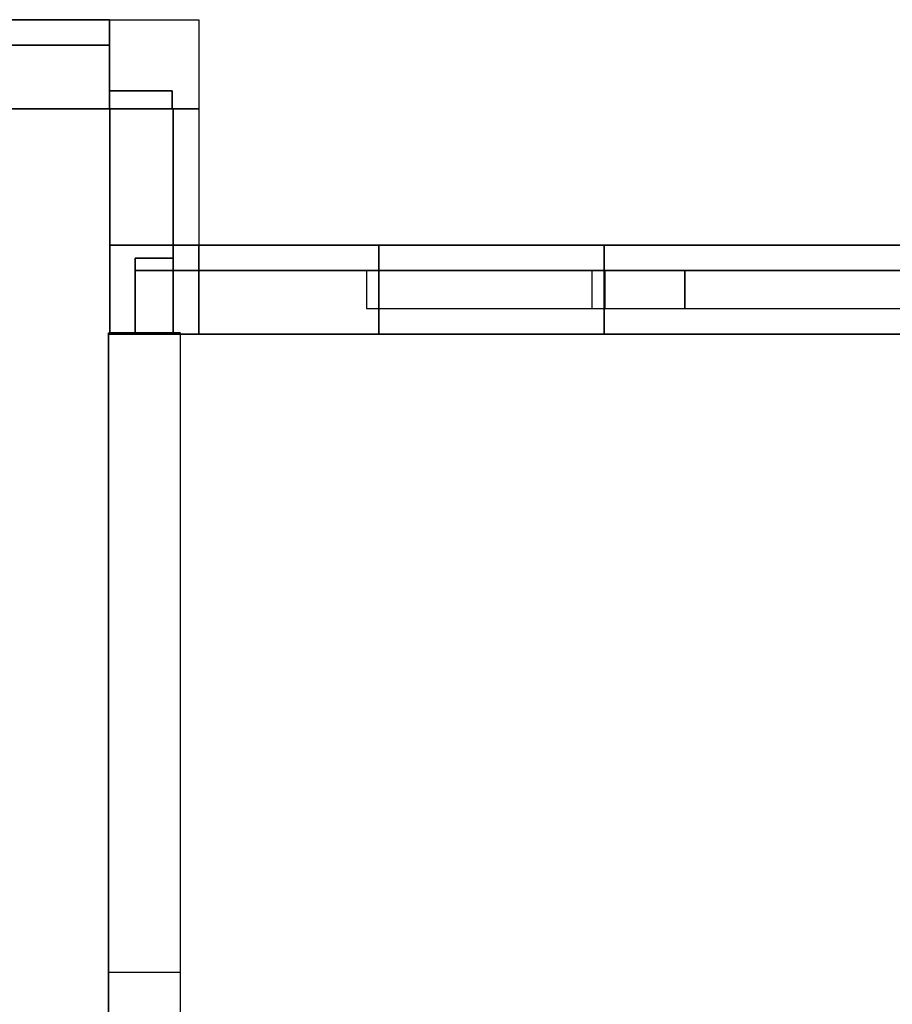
# Model space of a CAD drawing. Header units: millimetres. Extents: x -35 to 33166, y -35 to 31591.
# Tile 24 of 36: x 12088 to 15574, y 15959 to 19891. Entities that reach past the tile are written whole.
import ezdxf

# ---------------------------------------------------------------- set-up
doc = ezdxf.new("R2010")
doc.units = ezdxf.units.MM
doc.header["$LTSCALE"] = 25.4
doc.layers.get('0').update_dxf_attribs({"true_color": 0xffffff})
for name, color, linetype, true_color in [('end caps & lintels', 7, 'Continuous', 0xffa500), ('Walls - L1', 7, 'Continuous', 0xb4b464), ('Walls - L2', 7, 'Continuous', 0x64ff64)]:
    doc.layers.add(name, color=color, linetype=linetype, true_color=true_color)

# ---------------------------------------------------------------- blocks, each defined once
blk = doc.blocks.new('FF-WF11_RightCap_6in_#1')
for p, q in [((0, 152.4), (0, 0)), ((50, 152.4), (0, 152.4)), ((50, 152.4, 457.2), (0, 152.4, 457.2)), ((0, 152.4, 457.2), (0, 0, 457.2)), ((0, 152.4), (0, 152.4, 457.2)), ((50, 0), (50, 152.4)), ((50, 0, 457.2), (50, 152.4, 457.2)), ((50, 152.4), (50, 152.4, 457.2)), ((0, 0), (50, 0)), ((0, 0, 457.2), (50, 0, 457.2)), ((0, 0), (0, 0, 457.2)), ((50, 0), (50, 0, 457.2))]:
    blk.add_line(p, q)
blk = doc.blocks.new('FF-WF11_RightCap_6in_#2')
for p, q in [((0, 152.4), (0, 0)), ((50, 152.4), (0, 152.4)), ((50, 152.4, 457.2), (0, 152.4, 457.2)), ((0, 152.4, 457.2), (0, 0, 457.2)), ((0, 152.4), (0, 152.4, 457.2)), ((50, 0), (50, 152.4)), ((50, 0, 457.2), (50, 152.4, 457.2)), ((50, 152.4), (50, 152.4, 457.2)), ((0, 0), (50, 0)), ((0, 0, 457.2), (50, 0, 457.2)), ((0, 0), (0, 0, 457.2)), ((50, 0), (50, 0, 457.2))]:
    blk.add_line(p, q)
blk = doc.blocks.new('FF-WF11_RightCap_6in_#3')
for p, q in [((0, 152.4), (0, 0)), ((50, 152.4), (0, 152.4)), ((50, 152.4, 457.2), (0, 152.4, 457.2)), ((0, 152.4, 457.2), (0, 0, 457.2)), ((0, 152.4), (0, 152.4, 457.2)), ((50, 0), (50, 152.4)), ((50, 0, 457.2), (50, 152.4, 457.2)), ((50, 152.4), (50, 152.4, 457.2)), ((0, 0), (50, 0)), ((0, 0, 457.2), (50, 0, 457.2)), ((0, 0), (0, 0, 457.2)), ((50, 0), (50, 0, 457.2))]:
    blk.add_line(p, q)
blk = doc.blocks.new('FF-WF11_RightCap_6in_#4')
for p, q in [((0, 152.4), (0, 0)), ((50, 152.4), (0, 152.4)), ((50, 152.4, 353.4), (0, 152.4, 353.4)), ((0, 152.4, 353.4), (0, 0, 353.4)), ((0, 152.4), (0, 152.4, 353.4)), ((50, 0), (50, 152.4)), ((50, 0, 353.4), (50, 152.4, 353.4)), ((50, 152.4), (50, 152.4, 353.4)), ((0, 0), (50, 0)), ((0, 0, 353.4), (50, 0, 353.4)), ((0, 0), (0, 0, 353.4)), ((50, 0), (50, 0, 353.4))]:
    blk.add_line(p, q)
blk = doc.blocks.new('FF-WF11_HeadLintel_6in_#2')
for p, q in [((0, 152.4), (0, 0)), ((1219.2, 152.4), (0, 152.4)), ((1219.2, 152.4, 63), (0, 152.4, 63)), ((0, 152.4, 63), (0, 0, 63)), ((0, 152.4), (0, 152.4, 63)), ((1219.2, 0), (1219.2, 152.4)), ((1219.2, 0, 63), (1219.2, 152.4, 63)), ((1219.2, 152.4), (1219.2, 152.4, 63)), ((0, 0), (1219.2, 0)), ((0, 0, 63), (1219.2, 0, 63)), ((0, 0), (0, 0, 63)), ((1219.2, 0), (1219.2, 0, 63))]:
    blk.add_line(p, q)
blk = doc.blocks.new('FF-WF11_HeadLintel_6in_#3')
for p, q in [((0, 152.4), (0, 0)), ((371.6, 152.4), (0, 152.4)), ((371.6, 152.4, 63), (0, 152.4, 63)), ((0, 152.4, 63), (0, 0, 63)), ((0, 152.4), (0, 152.4, 63)), ((371.6, 0), (371.6, 152.4)), ((371.6, 0, 63), (371.6, 152.4, 63)), ((371.6, 152.4), (371.6, 152.4, 63)), ((0, 0), (371.6, 0)), ((0, 0, 63), (371.6, 0, 63)), ((0, 0), (0, 0, 63)), ((371.6, 0), (371.6, 0, 63))]:
    blk.add_line(p, q)
blk = doc.blocks.new('FF-WF11_SillLintel_6in_#2')
for p, q in [((0, 152.4), (0, 0)), ((1219.2, 152.4), (0, 152.4)), ((1219.2, 152.4, 63), (0, 152.4, 63)), ((0, 152.4, 63), (0, 0, 63)), ((0, 152.4), (0, 152.4, 63)), ((1219.2, 0), (1219.2, 152.4)), ((1219.2, 0, 63), (1219.2, 152.4, 63)), ((1219.2, 152.4), (1219.2, 152.4, 63)), ((0, 0), (1219.2, 0)), ((0, 0, 63), (1219.2, 0, 63)), ((0, 0), (0, 0, 63)), ((1219.2, 0), (1219.2, 0, 63))]:
    blk.add_line(p, q)
blk = doc.blocks.new('FF-WF11_SillLintel_6in_#3')
for p, q in [((0, 152.4), (0, 0)), ((371.6, 152.4), (0, 152.4)), ((371.6, 152.4, 63), (0, 152.4, 63)), ((0, 152.4, 63), (0, 0, 63)), ((0, 152.4), (0, 152.4, 63)), ((371.6, 0), (371.6, 152.4)), ((371.6, 0, 63), (371.6, 152.4, 63)), ((371.6, 152.4), (371.6, 152.4, 63)), ((0, 0), (371.6, 0)), ((0, 0, 63), (371.6, 0, 63)), ((0, 0), (0, 0, 63)), ((371.6, 0), (371.6, 0, 63))]:
    blk.add_line(p, q)
blk = doc.blocks.new('GF-WG09_RightCap_6in_#8')
for p, q in [((0, 152.4), (0, 0)), ((50, 152.4), (0, 152.4)), ((50, 152.4, 457.2), (0, 152.4, 457.2)), ((0, 152.4, 457.2), (0, 0, 457.2)), ((0, 152.4), (0, 152.4, 457.2)), ((50, 0), (50, 152.4)), ((50, 0, 457.2), (50, 152.4, 457.2)), ((50, 152.4), (50, 152.4, 457.2)), ((0, 0), (50, 0)), ((0, 0, 457.2), (50, 0, 457.2)), ((0, 0), (0, 0, 457.2)), ((50, 0), (50, 0, 457.2))]:
    blk.add_line(p, q)
blk = doc.blocks.new('GF-WG09_RightCap_6in_#9')
for p, q in [((0, 152.4), (0, 0)), ((50, 152.4), (0, 152.4)), ((50, 152.4, 457.2), (0, 152.4, 457.2)), ((0, 152.4, 457.2), (0, 0, 457.2)), ((0, 152.4), (0, 152.4, 457.2)), ((50, 0), (50, 152.4)), ((50, 0, 457.2), (50, 152.4, 457.2)), ((50, 152.4), (50, 152.4, 457.2)), ((0, 0), (50, 0)), ((0, 0, 457.2), (50, 0, 457.2)), ((0, 0), (0, 0, 457.2)), ((50, 0), (50, 0, 457.2))]:
    blk.add_line(p, q)
blk = doc.blocks.new('GF-WG09_RightCap_6in_#10')
for p, q in [((0, 152.4), (0, 0)), ((50, 152.4), (0, 152.4)), ((50, 152.4, 457.2), (0, 152.4, 457.2)), ((0, 152.4, 457.2), (0, 0, 457.2)), ((0, 152.4), (0, 152.4, 457.2)), ((50, 0), (50, 152.4)), ((50, 0, 457.2), (50, 152.4, 457.2)), ((50, 152.4), (50, 152.4, 457.2)), ((0, 0), (50, 0)), ((0, 0, 457.2), (50, 0, 457.2)), ((0, 0), (0, 0, 457.2)), ((50, 0), (50, 0, 457.2))]:
    blk.add_line(p, q)
blk = doc.blocks.new('GF-WG09_RightCap_6in_#11')
for p, q in [((0, 152.4), (0, 0)), ((50, 152.4), (0, 152.4)), ((50, 152.4, 457.2), (0, 152.4, 457.2)), ((0, 152.4, 457.2), (0, 0, 457.2)), ((0, 152.4), (0, 152.4, 457.2)), ((50, 0), (50, 152.4)), ((50, 0, 457.2), (50, 152.4, 457.2)), ((50, 152.4), (50, 152.4, 457.2)), ((0, 0), (50, 0)), ((0, 0, 457.2), (50, 0, 457.2)), ((0, 0), (0, 0, 457.2)), ((50, 0), (50, 0, 457.2))]:
    blk.add_line(p, q)
blk = doc.blocks.new('GF-WG09_RightCap_6in_#12')
for p, q in [((0, 152.4), (0, 0)), ((50, 152.4), (0, 152.4)), ((50, 152.4, 457.2), (0, 152.4, 457.2)), ((0, 152.4, 457.2), (0, 0, 457.2)), ((0, 152.4), (0, 152.4, 457.2)), ((50, 0), (50, 152.4)), ((50, 0, 457.2), (50, 152.4, 457.2)), ((50, 152.4), (50, 152.4, 457.2)), ((0, 0), (50, 0)), ((0, 0, 457.2), (50, 0, 457.2)), ((0, 0), (0, 0, 457.2)), ((50, 0), (50, 0, 457.2))]:
    blk.add_line(p, q)
blk = doc.blocks.new('GF-WG09_RightCap_6in_#13')
for p, q in [((0, 152.4), (0, 0)), ((50, 152.4), (0, 152.4)), ((50, 152.4, 457.2), (0, 152.4, 457.2)), ((0, 152.4, 457.2), (0, 0, 457.2)), ((0, 152.4), (0, 152.4, 457.2)), ((50, 0), (50, 152.4)), ((50, 0, 457.2), (50, 152.4, 457.2)), ((50, 152.4), (50, 152.4, 457.2)), ((0, 0), (50, 0)), ((0, 0, 457.2), (50, 0, 457.2)), ((0, 0), (0, 0, 457.2)), ((50, 0), (50, 0, 457.2))]:
    blk.add_line(p, q)
blk = doc.blocks.new('GF-WG09_RightCap_6in_#14')
for p, q in [((0, 152.4), (0, 0)), ((50, 152.4), (0, 152.4)), ((50, 152.4, 181.8), (0, 152.4, 181.8)), ((0, 152.4, 181.8), (0, 0, 181.8)), ((0, 152.4), (0, 152.4, 181.8)), ((50, 0), (50, 152.4)), ((50, 0, 181.8), (50, 152.4, 181.8)), ((50, 152.4), (50, 152.4, 181.8)), ((0, 0), (50, 0)), ((0, 0, 181.8), (50, 0, 181.8)), ((0, 0), (0, 0, 181.8)), ((50, 0), (50, 0, 181.8))]:
    blk.add_line(p, q)
blk = doc.blocks.new('GF-WG09_HeadLintel_6in_#7')
for p, q in [((0, 152.4), (0, 0)), ((1219.2, 152.4), (0, 152.4)), ((1219.2, 152.4, 63), (0, 152.4, 63)), ((0, 152.4, 63), (0, 0, 63)), ((0, 152.4), (0, 152.4, 63)), ((1219.2, 0), (1219.2, 152.4)), ((1219.2, 0, 63), (1219.2, 152.4, 63)), ((1219.2, 152.4), (1219.2, 152.4, 63)), ((0, 0), (1219.2, 0)), ((0, 0, 63), (1219.2, 0, 63)), ((0, 0), (0, 0, 63)), ((1219.2, 0), (1219.2, 0, 63))]:
    blk.add_line(p, q)
blk = doc.blocks.new('GF-WG09_HeadLintel_6in_#8')
for p, q in [((0, 152.4), (0, 0)), ((952.4, 152.4), (0, 152.4)), ((952.4, 152.4, 63), (0, 152.4, 63)), ((0, 152.4, 63), (0, 0, 63)), ((0, 152.4), (0, 152.4, 63)), ((952.4, 0), (952.4, 152.4)), ((952.4, 0, 63), (952.4, 152.4, 63)), ((952.4, 152.4), (952.4, 152.4, 63)), ((0, 0), (952.4, 0)), ((0, 0, 63), (952.4, 0, 63)), ((0, 0), (0, 0, 63)), ((952.4, 0), (952.4, 0, 63))]:
    blk.add_line(p, q)
blk = doc.blocks.new('Difference#92')
for p, q in [((12447.2, 19535, -100), (12447.2, 19890.6, -100)), ((12447.2, 19890.6, -100), (12803, 19890.6, -100)), ((12447.2, 19535, 3557.6), (12447.2, 19890.6, 3557.6)), ((12447.2, 19890.6, 3557.6), (12447.2, 19890.6, -100)), ((12447.2, 19890.6, 3557.6), (12803, 19890.6, 3557.6)), ((12803, 19890.6, -100), (12803, 19534.8, -100)), ((12803, 19890.6, 3557.6), (12803, 19890.6, -100)), ((12803, 19890.6, 3557.6), (12803, 19534.8, 3557.6)), ((12447.2, 19607, 3198.7), (12447.2, 19789, 3198.7)), ((12447.2, 19789, 3198.7), (12447.2, 19789, 3198.7)), ((12447.2, 19789, 3198.7), (12447.2, 19535, 3198.7)), ((12447.2, 19535, 3351.3), (12447.2, 19789, 3351.3)), ((12447.2, 19789, 3351.3), (12447.2, 19789, 3351.3)), ((12447.2, 19789, 3351.3), (12447.2, 19607, 3351.3)), ((12447.2, 19789, 3351.3), (12447.2, 19789, 3198.7)), ((12447.2, 19789, 3351.3), (12447.2, 19789, 3198.7)), ((12697.2, 19607, 3198.7), (12447.2, 19607, 3198.7)), ((12447.2, 19607, 3351.3), (12697.2, 19607, 3351.3)), ((12447.2, 19607, 3351.3), (12447.2, 19607, 3198.7)), ((12697.2, 19570.9, 3198.7), (12697.2, 19607, 3198.7)), ((12697.2, 19607, 3351.3), (12697.2, 19534.8, 3351.3)), ((12697.2, 19607, 3198.7), (12697.2, 19607, 3351.3)), ((12697.2, 19534.8, 3198.7), (12697.2, 19570.9, 3198.7)), ((12447.2, 19535, 3198.7), (12447.4, 19535, 3198.7)), ((12447.2, 19535, 3198.7), (12447.2, 19535, 3198.7)), ((12447.4, 19535, 3351.3), (12447.2, 19535, 3351.3)), ((12447.2, 19535, 3351.3), (12447.2, 19535, 3351.3)), ((12447.2, 19535, -100), (12447.4, 19535, -100)), ((12447.2, 19535, 3198.7), (12447.2, 19535, -100)), ((12447.2, 19535, 3351.3), (12447.2, 19535, 3557.6)), ((12447.4, 19535, 3557.6), (12447.2, 19535, 3557.6)), ((12447.4, 19535, 3198.7), (12447.4, 19534.9, 3198.7)), ((12447.4, 19534.8, 3351.3), (12447.4, 19535, 3351.3)), ((12447.4, 19535, -100), (12447.4, 19535, 3198.7)), ((12447.4, 19535, -100), (12447.4, 19534.8, -100)), ((12447.4, 19535, 3351.3), (12447.4, 19535, 3557.6)), ((12447.4, 19534.8, 3557.6), (12447.4, 19535, 3557.6)), ((12447.4, 19534.9, 3198.7), (12447.4, 19534.8, 3198.7)), ((12447.4, 19534.8, 3198.7), (12447.4, 19534.8, 3198.7)), ((12447.4, 19534.8, 3198.7), (12447.4, 19534.8, 3198.7)), ((12447.4, 19534.8, 3198.7), (12701.4, 19534.8, 3198.7)), ((12701.4, 19534.8, 3351.3), (12447.4, 19534.8, 3351.3)), ((12447.4, 19534.8, 3351.3), (12447.4, 19534.8, 3351.3)), ((12447.4, 19534.8, -100), (12447.4, 19534.8, 3198.7)), ((12803, 19534.8, -100), (12447.4, 19534.8, -100)), ((12803, 19534.8, 3557.6), (12447.4, 19534.8, 3557.6)), ((12447.4, 19534.8, 3557.6), (12447.4, 19534.8, 3351.3)), ((12701.4, 19534.8, 3198.7), (12697.2, 19534.8, 3198.7)), ((12697.2, 19534.8, 3351.3), (12701.4, 19534.8, 3351.3)), ((12697.2, 19534.8, 3198.7), (12697.2, 19534.8, 3351.3)), ((12701.4, 19534.8, 3198.7), (12701.4, 19534.8, 3198.7)), ((12701.4, 19534.8, 3351.3), (12701.4, 19534.8, 3351.3)), ((12701.4, 19534.8, 3198.7), (12701.4, 19534.8, 3351.3)), ((12701.4, 19534.8, 3198.7), (12701.4, 19534.8, 3351.3)), ((12803, 19534.8, -100), (12803, 19534.8, 3557.6))]:
    blk.add_line(p, q)
blk = doc.blocks.new('Difference#102')
for p, q in [((12447.41, 18990.62, 3198.73), (12447.41, 18889, 3198.73)), ((12701.4, 18990.6, 3198.73), (12447.41, 18990.62, 3198.73)), ((12447.41, 18889, 3351.27), (12447.41, 18990.62, 3351.27)), ((12447.41, 18990.62, 3351.27), (12701.4, 18990.6, 3351.27)), ((12447.41, 18990.62, 3198.73), (12447.41, 18990.62, -100)), ((12447.41, 18990.62, -100), (12447.41, 18635.02, -100)), ((12447.41, 18635.02, 3557.6), (12447.41, 18990.62, 3557.6)), ((12447.41, 18990.62, 3557.6), (12447.41, 18990.62, 3351.27)), ((12447.41, 18990.62, -100), (12803.01, 18990.62, -100)), ((12803.01, 18990.62, 3557.6), (12447.41, 18990.62, 3557.6)), ((12701.4, 18990.6, 3198.73), (12447.41, 18990.62, -100)), ((12447.41, 18990.62, 3557.6), (12701.4, 18990.6, 3351.27)), ((12447.41, 18990.62, -100), (12803.01, 18990.62, 3557.6)), ((12701.4, 18990.6, 3198.73), (12803.01, 18990.62, 3557.6)), ((12803.01, 18990.62, 3557.6), (12701.4, 18990.6, 3351.27)), ((12701.4, 18889, 3198.73), (12701.4, 18990.6, 3198.73)), ((12701.4, 18990.6, 3351.27), (12701.4, 18889, 3351.27)), ((12701.4, 18990.6, 3351.27), (12701.4, 18990.6, 3198.73)), ((12803.01, 18990.62, -100), (12803, 18889, 3351.27)), ((12803, 18889, 3351.27), (12803.01, 18990.62, 3557.6)), ((12803.01, 18990.62, -100), (12803.01, 18635.02, -100)), ((12803.01, 18635.02, 3557.6), (12803.01, 18990.62, 3557.6)), ((12803.01, 18990.62, 3557.6), (12803.01, 18990.62, -100)), ((12447.41, 18889, 3198.73), (12447.41, 18635.02, 3198.73)), ((12447.41, 18635.02, 3351.27), (12447.41, 18889, 3351.27)), ((12803, 18889, 3198.73), (12701.4, 18889, 3198.73)), ((12701.4, 18889, 3351.27), (12803, 18889, 3351.27)), ((12701.4, 18889, 3198.73), (12701.4, 18889, 3351.27)), ((12803.01, 18635.02, 3198.73), (12803, 18889, 3198.73)), ((12803, 18889, 3351.27), (12803.01, 18635.02, 3351.27)), ((12803, 18889, 3198.73), (12803, 18889, 3351.27)), ((12447.41, 18635.02, 3198.73), (12802.9746, 18635.02, 3198.73)), ((12802.9746, 18635.02, 3351.27), (12447.41, 18635.02, 3351.27)), ((12447.41, 18635.02, -100), (12803.01, 18635.02, -100)), ((12447.41, 18635.02, 3198.73), (12447.41, 18635.02, -100)), ((12447.41, 18635.02, 3351.27), (12447.41, 18635.02, 3557.6)), ((12803.01, 18635.02, 3557.6), (12447.41, 18635.02, 3557.6)), ((12802.9746, 18635.02, 3198.73), (12803.01, 18635.02, 3198.73)), ((12803.01, 18635.02, 3351.27), (12802.9746, 18635.02, 3351.27)), ((12803.01, 18635.02, -100), (12803.01, 18635.02, 3198.73)), ((12803.01, 18635.02, 3351.27), (12803.01, 18635.02, 3557.6))]:
    blk.add_line(p, q)
blk = doc.blocks.new('Difference#87')
for p, q in [((12803.01, 18635.02, -100), (12803.01, 18990.62, -100)), ((12803.01, 18990.62, -100), (13522.5, 18990.62, -100)), ((12803.01, 18635.02, 3557.6), (12803.01, 18990.62, 3557.6)), ((12803.01, 18990.62, 3557.6), (12803.01, 18990.62, -100)), ((12803.01, 18990.62, 3557.6), (18770.41, 18990.62, 3557.6)), ((13522.5, 18635.02, -100), (13522.5, 18990.62, -100)), ((13522.5, 18990.62, -100), (13522.5, 18990.62, 2825.5)), ((13522.5, 18990.62, 2825.5), (13522.5, 18635.02, 2825.5)), ((13522.5, 18990.62, 2825.5), (18033, 18990.62, 2825.5)), ((18033, 18990.62, 2825.5), (18033, 18635.02, 2825.5)), ((18033, 18990.62, 2825.5), (18033, 18990.62, -100)), ((18033, 18990.62, -100), (18033, 18635.02, -100)), ((18770.41, 18990.62, -100), (18033, 18990.62, -100)), ((18770.41, 18990.62, -100), (18770.4, 18889, 3351.27)), ((18770.4, 18889, 3351.27), (18770.41, 18990.62, 3557.6)), ((18770.41, 18990.62, 3557.6), (18770.41, 18990.62, -100)), ((18770.41, 18990.62, -100), (18770.41, 18635.02, -100)), ((18770.41, 18635.02, 3557.6), (18770.41, 18990.62, 3557.6)), ((18770.4, 18889, 3198.73), (12803.01, 18889, 3198.73)), ((12803.01, 18889, 3198.73), (12803.01, 18635.02, 3198.73)), ((12803.01, 18635.02, 3351.27), (12803.01, 18889, 3351.27)), ((12803.01, 18889, 3351.27), (18770.4, 18889, 3351.27)), ((12803.01, 18889, 3351.27), (12803.01, 18889, 3198.73)), ((18770.41, 18635.02, 3198.73), (18770.4, 18889, 3198.73)), ((18770.4, 18889, 3351.27), (18770.41, 18635.02, 3351.27)), ((18770.4, 18889, 3198.73), (18770.4, 18889, 3351.27)), ((12803.01, 18635.02, 3198.73), (18770.41, 18635.02, 3198.73)), ((18770.41, 18635.02, 3351.27), (12803.01, 18635.02, 3351.27)), ((12803.01, 18635.02, -100), (13522.5, 18635.02, -100)), ((12803.01, 18635.02, 3198.73), (12803.01, 18635.02, -100)), ((12803.01, 18635.02, 3351.27), (12803.01, 18635.02, 3557.6)), ((18770.41, 18635.02, 3557.6), (12803.01, 18635.02, 3557.6)), ((13522.5, 18635.02, 2825.5), (13522.5, 18635.02, -100)), ((18033, 18635.02, 2825.5), (13522.5, 18635.02, 2825.5)), ((18033, 18635.02, -100), (18033, 18635.02, 2825.5)), ((18033, 18635.02, -100), (18770.41, 18635.02, -100)), ((18770.41, 18635.02, -100), (18770.41, 18635.02, 3198.73)), ((18770.41, 18635.02, 3351.27), (18770.41, 18635.02, 3557.6))]:
    blk.add_line(p, q)
blk = doc.blocks.new('Difference#98')
for p, q in [((6508.764, 19535.02, -100), (6508.764, 19890.62, -100)), ((6508.764, 19890.62, -100), (7110.5, 19890.62, -100)), ((6508.7746, 19607, 3351.27), (6508.764, 19890.62, 3557.6)), ((6508.764, 19890.62, -100), (6508.764, 19890.62, 3557.6)), ((6508.764, 19890.62, 3557.6), (7260.9746, 19890.62, 3557.6)), ((6508.764, 19890.62, 3557.6), (6508.764, 19535.02, 3557.6)), ((6508.764, 19890.62, 3557.6), (6508.764, 19535.02, 3351.27)), ((7110.5, 19535.02, -100), (7110.5, 19890.62, -100)), ((7110.5, 19890.62, -100), (7110.5, 19890.62, 2825.5)), ((7110.5, 19890.62, 2825.5), (7110.5, 19535.02, 2825.5)), ((7110.5, 19890.62, 2825.5), (11846, 19890.62, 2825.5)), ((7260.9746, 19535.02, 3498.73), (7260.9746, 19890.62, 3498.73)), ((7260.9746, 19890.62, 3498.73), (7260.9746, 19890.62, 3557.6)), ((7260.9746, 19890.62, 3557.6), (7260.9746, 19535.02, 3557.6)), ((11696, 19890.62, 3498.73), (7260.9746, 19890.62, 3498.73)), ((11696, 19535.02, 3498.73), (11696, 19890.62, 3498.73)), ((11696, 19535.02, 3557.6), (11696, 19890.62, 3557.6)), ((11696, 19890.62, 3557.6), (11696, 19890.62, 3498.73)), ((11696, 19890.62, 3557.6), (12447.156, 19890.62, 3557.6)), ((11846, 19890.62, 2825.5), (11846, 19535.02, 2825.5)), ((11846, 19890.62, 2825.5), (11846, 19890.62, -100)), ((11846, 19890.62, -100), (11846, 19535.02, -100)), ((12447.156, 19890.62, -100), (11846, 19890.62, -100)), ((12447.156, 19890.62, 3557.6), (12447.156, 19890.62, -100)), ((12447.156, 19890.62, -100), (12447.156, 19535.02, -100)), ((12447.156, 19890.62, 3557.6), (12447.156, 19535.02, 3557.6)), ((6508.7746, 19789, 3351.27), (6508.7746, 19607, 3351.27)), ((6508.7746, 19607, 3198.73), (6508.7746, 19789, 3198.73)), ((6508.7746, 19789, 3198.73), (6508.7746, 19789, 3351.27)), ((12447.156, 19789, 3198.73), (6508.7746, 19789, 3198.73)), ((6508.7746, 19789, 3351.27), (12447.156, 19789, 3351.27)), ((12447.156, 19535.02, 3198.73), (12447.156, 19789, 3198.73)), ((12447.156, 19789, 3351.27), (12447.156, 19535.02, 3351.27)), ((12447.156, 19789, 3198.73), (12447.156, 19789, 3351.27)), ((6508.7746, 19607, 3198.73), (6508.764, 19535.02, 3198.73)), ((6508.764, 19535.02, 3351.27), (6508.7746, 19607, 3351.27)), ((6508.764, 19535.02, -100), (6508.7746, 19607, 3198.73)), ((6508.7746, 19607, 3351.27), (6508.7746, 19607, 3198.73)), ((6508.764, 19535.02, 3198.73), (6508.7999, 19535.02, 3198.73)), ((6508.7999, 19535.02, 3351.27), (6508.764, 19535.02, 3351.27)), ((6508.764, 19535.02, -100), (7110.5, 19535.02, -100)), ((6508.764, 19535.02, 3198.73), (6508.764, 19535.02, -100)), ((6508.764, 19535.02, 3557.6), (6508.764, 19535.02, 3351.27)), ((7260.9746, 19535.02, 3557.6), (6508.764, 19535.02, 3557.6)), ((6508.7999, 19535.02, 3198.73), (12447.156, 19535.02, 3198.73)), ((12447.156, 19535.02, 3351.27), (6508.7999, 19535.02, 3351.27)), ((7110.5, 19535.02, 2825.5), (7110.5, 19535.02, -100)), ((11846, 19535.02, 2825.5), (7110.5, 19535.02, 2825.5)), ((7260.9746, 19535.02, 3557.6), (7260.9746, 19535.02, 3498.73)), ((7260.9746, 19535.02, 3498.73), (11696, 19535.02, 3498.73)), ((11696, 19535.02, 3498.73), (11696, 19535.02, 3557.6)), ((12447.156, 19535.02, 3557.6), (11696, 19535.02, 3557.6)), ((11846, 19535.02, -100), (11846, 19535.02, 2825.5)), ((11846, 19535.02, -100), (12447.156, 19535.02, -100)), ((12447.156, 19535.02, -100), (12447.156, 19535.02, 3198.73)), ((12447.156, 19535.02, 3351.27), (12447.156, 19535.02, 3557.6))]:
    blk.add_line(p, q)
blk = doc.blocks.new('Difference#78')
for p, q in [((12447.41, 18990.62, 3351.27), (12447.41, 19534.766, 3351.27)), ((12447.41, 19534.766, 3351.27), (12701.4, 19534.766, 3351.27)), ((12701.4, 19534.766, 3198.73), (12447.41, 19534.766, 3198.73)), ((12447.41, 19534.766, 3198.73), (12447.41, 18990.62, 3198.73)), ((12447.41, 19534.766, 3198.73), (12447.41, 19534.766, -100)), ((12447.41, 19534.766, -100), (12447.41, 18990.62, -100)), ((12447.41, 18990.62, 3557.6), (12447.41, 19534.766, 3557.6)), ((12447.41, 19534.766, 3557.6), (12447.41, 19534.766, 3351.27)), ((12447.41, 19534.766, -100), (12803.01, 19534.766, -100)), ((12447.41, 19534.766, 3557.6), (12803.01, 19534.766, 3557.6)), ((12701.4, 19534.766, 3351.27), (12701.4, 18990.62, 3351.27)), ((12701.4, 18990.62, 3198.73), (12701.4, 19534.766, 3198.73)), ((12701.4, 19534.766, 3351.27), (12701.4, 19534.766, 3198.73)), ((12803.01, 19534.766, -100), (12803.01, 18990.62, -100)), ((12803.01, 19534.766, 3557.6), (12803.01, 19534.766, -100)), ((12803.01, 19534.766, 3557.6), (12803.01, 18990.62, 3557.6)), ((12701.4, 18990.62, 3351.27), (12447.41, 18990.62, 3351.27)), ((12447.41, 18990.62, 3198.73), (12701.4, 18990.62, 3198.73)), ((12447.41, 18990.62, -100), (12803.01, 18990.62, -100)), ((12803.01, 18990.62, 3557.6), (12447.41, 18990.62, 3557.6)), ((12447.41, 18990.62, 3557.6), (12447.41, 18990.62, 3351.27)), ((12447.41, 18990.62, 3198.73), (12447.41, 18990.62, -100)), ((12701.4, 18990.62, 3198.73), (12701.4, 18990.62, 3351.27)), ((12803.01, 18990.62, -100), (12803.01, 18990.62, 3557.6))]:
    blk.add_line(p, q)
blk = doc.blocks.new('Difference#15')
for p, q in [((12443.01, 3588.02, 3200), (12443.01, 18639.92, 3200)), ((12443.01, 18639.92, 3200), (12443.01, 18639.92, -100)), ((12443.01, 18639.92, -100), (12443.01, 15202, -100)), ((12443.01, 18639.92, -100), (12728.76, 18639.92, -100)), ((12443.01, 18639.92, 3200), (12447.3746, 18639.92, 3200)), ((12447.3746, 18635, 3198.73), (12447.3746, 18639.92, 3198.73)), ((12447.3746, 18639.92, 3198.73), (12447.3746, 18639.92, 3200)), ((12447.3746, 18639.92, 3200), (12447.3746, 18635, 3200)), ((12728.76, 18639.92, 3198.73), (12447.3746, 18639.92, 3198.73)), ((12447.3746, 18635, 3200), (12447.3746, 18635, 3198.73)), ((12447.3746, 18635, 3198.73), (12728.76, 18635, 3198.73)), ((12447.3746, 18635, 3200), (12728.76, 18635, 3200)), ((12728.76, 18635, 3198.73), (12728.76, 18639.92, 3198.73)), ((12728.76, 18639.92, -100), (12728.76, 15202, -100)), ((12728.76, 18639.92, 3198.73), (12728.76, 18639.92, -100)), ((12728.76, 18635, 3200), (12728.76, 18635, 3198.73)), ((12728.76, 18635, 3200), (12728.76, 3588.02, 3200))]:
    blk.add_line(p, q)
blk = doc.blocks.new('Group3573')
at = {"layer": 'Walls - L1'}
for name in ['Difference#98', 'Difference#92', 'Difference#78', 'Difference#102', 'Difference#87', 'Difference#15']:
    blk.add_blockref(name, (0, 0), dxfattribs=at)
blk = doc.blocks.new('Group3673')
for p, q in [((12447.51, 18990.62, 6425), (12447.51, 19534.766, 6425)), ((12447.51, 19534.766, 6425), (12447.51, 19534.766, 3557.6)), ((12447.51, 19534.766, 3557.6), (12447.51, 18990.62, 3557.6)), ((12447.51, 19534.766, 3557.6), (12803.11, 19534.766, 3557.6)), ((12447.51, 19534.766, 6425), (12803.11, 19534.766, 6425)), ((12803.11, 19534.766, 3557.6), (12803.11, 18990.62, 3557.6)), ((12803.11, 19534.766, 6425), (12803.11, 19534.766, 3557.6)), ((12803.11, 19534.766, 6425), (12803.11, 18990.62, 6425)), ((12447.51, 18990.62, 3557.6), (12803.11, 18990.62, 3557.6)), ((12803.11, 18990.62, 6425), (12447.51, 18990.62, 6425)), ((12447.51, 18990.62, 6425), (12447.51, 18990.62, 3557.6)), ((12803.11, 18990.62, 3557.6), (12803.11, 18990.62, 6425))]:
    blk.add_line(p, q)
blk = doc.blocks.new('Group3675')
for p, q in [((12803.11, 18635.02, 6425), (12803.11, 18990.62, 6425)), ((12803.11, 18990.62, 6425), (12803.11, 18990.62, 3557.6)), ((12803.11, 18990.62, 3557.6), (12803.11, 18635.02, 3557.6)), ((12803.11, 18990.62, 6425), (18634.656, 18990.62, 6425)), ((18634.656, 18990.62, 3557.6), (12803.11, 18990.62, 3557.6)), ((14422.5, 18635.02, 3875), (14422.5, 18990.62, 3875)), ((14422.5, 18990.62, 3875), (14422.5, 18990.62, 5600.5)), ((14422.5, 18990.62, 5600.5), (14422.5, 18635.02, 5600.5)), ((14422.5, 18990.62, 5600.5), (17133, 18990.62, 5600.5)), ((17133, 18990.62, 3875), (14422.5, 18990.62, 3875)), ((17133, 18990.62, 5600.5), (17133, 18635.02, 5600.5)), ((17133, 18635.02, 3875), (17133, 18990.62, 3875)), ((17133, 18990.62, 5600.5), (17133, 18990.62, 3875)), ((18634.656, 18990.62, 6425), (18634.656, 18990.62, 3557.6)), ((18634.656, 18990.62, 3557.6), (18634.656, 18635.02, 3557.6)), ((18634.656, 18990.62, 6425), (18634.656, 18635.02, 6425)), ((12803.11, 18635.02, 3557.6), (18634.656, 18635.02, 3557.6)), ((18634.656, 18635.02, 6425), (12803.11, 18635.02, 6425)), ((12803.11, 18635.02, 6425), (12803.11, 18635.02, 3557.6)), ((14422.5, 18635.02, 5600.5), (14422.5, 18635.02, 3875)), ((17133, 18635.02, 5600.5), (14422.5, 18635.02, 5600.5)), ((14422.5, 18635.02, 3875), (17133, 18635.02, 3875)), ((17133, 18635.02, 3875), (17133, 18635.02, 5600.5)), ((18634.656, 18635.02, 3557.6), (18634.656, 18635.02, 6425))]:
    blk.add_line(p, q)
blk = doc.blocks.new('Group3674')
for p, q in [((12447.51, 18635.02, 6425), (12447.51, 18990.62, 6425)), ((12447.51, 18990.62, 6425), (12447.51, 18990.62, 3557.6)), ((12447.51, 18990.62, 3557.6), (12447.51, 18635.02, 3557.6)), ((12447.51, 18990.62, 3557.6), (12803.11, 18990.62, 3557.6)), ((12447.51, 18990.62, 6425), (12803.11, 18990.62, 6425)), ((12803.11, 18990.62, 3557.6), (12803.11, 18635.02, 3557.6)), ((12803.11, 18990.62, 6425), (12803.11, 18990.62, 3557.6)), ((12803.11, 18990.62, 6425), (12803.11, 18635.02, 6425)), ((12447.51, 18635.02, 3557.6), (12803.11, 18635.02, 3557.6)), ((12803.11, 18635.02, 6425), (12447.51, 18635.02, 6425)), ((12447.51, 18635.02, 6425), (12447.51, 18635.02, 3557.6)), ((12803.11, 18635.02, 3557.6), (12803.11, 18635.02, 6425))]:
    blk.add_line(p, q)
blk = doc.blocks.new('Group3672')
for p, q in [((12447.256, 19535.02, 3557.6), (12447.256, 19890.62, 3557.6)), ((12447.256, 19890.62, 3557.6), (12803.11, 19890.62, 3557.6)), ((12447.256, 19535.02, 6836.044), (12447.256, 19890.62, 6836.044)), ((12447.256, 19890.62, 6836.044), (12447.256, 19890.62, 3557.6)), ((12447.256, 19890.62, 6836.044), (12803.11, 19890.62, 6480.19)), ((12803.11, 19890.62, 3557.6), (12803.11, 19534.766, 3557.6)), ((12803.11, 19890.62, 6480.19), (12803.11, 19890.62, 3557.6)), ((12803.11, 19890.62, 6480.19), (12803.11, 19534.766, 6480.19)), ((12447.256, 19535.02, 3557.6), (12447.51, 19535.02, 3557.6)), ((12447.51, 19535.02, 6835.79), (12447.256, 19535.02, 6836.044)), ((12447.256, 19535.02, 6836.044), (12447.256, 19535.02, 3557.6)), ((12447.51, 19535.02, 3557.6), (12447.51, 19535.02, 6835.79)), ((12447.51, 19535.02, 3557.6), (12447.51, 19534.766, 3557.6)), ((12447.51, 19534.766, 6835.79), (12447.51, 19535.02, 6835.79)), ((12447.51, 19534.766, 3557.6), (12447.51, 19534.766, 6835.79)), ((12803.11, 19534.766, 3557.6), (12447.51, 19534.766, 3557.6)), ((12803.11, 19534.766, 6480.19), (12447.51, 19534.766, 6835.79)), ((12803.11, 19534.766, 3557.6), (12803.11, 19534.766, 6480.19))]:
    blk.add_line(p, q)
blk = doc.blocks.new('Group3722')
for p, q in [((12443.01, 16087, 9227), (12443.01, 18639.92, 6674.08)), ((12443.01, 18639.92, 6674.08), (12443.01, 18639.92, 3350)), ((12443.01, 18639.92, 3350), (12443.01, 13552.5, 3350)), ((12443.01, 18639.92, 3350), (12728.76, 18639.92, 3350)), ((12443.01, 18639.92, 6674.08), (12728.76, 18639.92, 6674.08)), ((12728.76, 18639.92, 3350), (12728.76, 13552.5, 3350)), ((12728.76, 18639.92, 6674.08), (12728.76, 18639.92, 3350)), ((12728.76, 18639.92, 6674.08), (12728.76, 16087, 9227)), ((12443.01, 10718.02, 9227), (12443.01, 16087, 9227)), ((12728.76, 16087, 9227), (12443.01, 16087, 9227)), ((12728.76, 16087, 9227), (12728.76, 10718.02, 9227))]:
    blk.add_line(p, q)
blk = doc.blocks.new('Difference#44')
for p, q in [((6508.8, 19535, 6836.1), (6508.8, 19890.6, 6836.1)), ((6508.8, 19890.6, 6836.1), (6508.8, 19890.6, 3557.6)), ((6508.8, 19890.6, 3557.6), (6508.8, 19535, 3557.6)), ((6508.8, 19890.6, 3557.6), (7261, 19890.6, 3557.6)), ((6508.8, 19890.6, 6836.1), (9478, 19890.6, 9805.3)), ((7261, 19535, 3557.6), (7261, 19890.6, 3557.6)), ((7261, 19890.6, 3557.6), (7261, 19890.6, 6275)), ((7261, 19890.6, 6275), (7261, 19535, 6275)), ((7261, 19890.6, 6275), (8295, 19890.6, 6275)), ((11696, 19890.6, 3557.6), (7261, 19890.6, 3557.6)), ((8295, 19890.6, 6275), (8295, 19535, 6275)), ((8295, 19890.6, 6275), (8295, 19890.6, 6350)), ((8295, 19890.6, 6350), (8295, 19535, 6350)), ((8295, 19890.6, 6350), (8305.1, 19890.6, 6511.1)), ((8305.1, 19890.6, 6511.1), (8305.1, 19535, 6511.1)), ((8305.1, 19890.6, 6511.1), (8335.3, 19890.6, 6669.4)), ((8335.3, 19890.6, 6669.4), (8335.3, 19535, 6669.4)), ((8335.3, 19890.6, 6669.4), (8385.1, 19890.6, 6822.2)), ((8385.1, 19890.6, 6822.2), (8385.1, 19535, 6822.2)), ((8385.1, 19890.6, 6822.2), (8453.6, 19890.6, 6967)), ((8453.6, 19890.6, 6967), (8453.6, 19535, 6967)), ((8453.6, 19890.6, 6967), (8539.6, 19890.6, 7101.2)), ((8539.6, 19890.6, 7101.2), (8539.6, 19535, 7101.2)), ((8539.6, 19890.6, 7101.2), (8641.6, 19890.6, 7222.6)), ((8641.6, 19890.6, 7222.6), (8641.6, 19535, 7222.6)), ((8641.6, 19890.6, 7222.6), (8758, 19890.6, 7329)), ((8758, 19890.6, 7329), (8758, 19535, 7329)), ((8758, 19890.6, 7329), (8886.8, 19890.6, 7418.7)), ((8886.8, 19890.6, 7418.7), (8886.8, 19535, 7418.7)), ((8886.8, 19890.6, 7418.7), (9025.6, 19890.6, 7490.1)), ((9025.6, 19890.6, 7490.1), (9025.6, 19535, 7490.1)), ((9025.6, 19890.6, 7490.1), (9172.2, 19890.6, 7542)), ((9172.2, 19890.6, 7542), (9172.2, 19535, 7542)), ((9172.2, 19890.6, 7542), (9324, 19890.6, 7573.4)), ((9324, 19890.6, 7573.4), (9324, 19535, 7573.4)), ((9324, 19890.6, 7573.4), (9478.5, 19890.6, 7584)), ((9478, 19890.6, 9805.3), (12447.3, 19890.6, 6836)), ((9478, 19535, 9805.3), (9478, 19890.6, 9805.3)), ((9478.5, 19890.6, 7584), (9478.5, 19535, 7584)), ((9478.5, 19890.6, 7584), (9633, 19890.6, 7573.4)), ((9633, 19890.6, 7573.4), (9633, 19535, 7573.4)), ((9633, 19890.6, 7573.4), (9784.8, 19890.6, 7542)), ((9784.8, 19890.6, 7542), (9784.8, 19535, 7542)), ((9784.8, 19890.6, 7542), (9931.4, 19890.6, 7490.1)), ((9931.4, 19890.6, 7490.1), (9931.4, 19535, 7490.1)), ((9931.4, 19890.6, 7490.1), (10070.2, 19890.6, 7418.7)), ((10070.2, 19535, 7418.7), (10070.2, 19890.6, 7418.7)), ((10070.2, 19890.6, 7418.7), (10199, 19890.6, 7329)), ((10199, 19890.6, 7329), (10199, 19535, 7329)), ((10199, 19890.6, 7329), (10315.4, 19890.6, 7222.6)), ((10315.4, 19535, 7222.6), (10315.4, 19890.6, 7222.6)), ((10315.4, 19890.6, 7222.6), (10417.4, 19890.6, 7101.2)), ((10417.4, 19535, 7101.2), (10417.4, 19890.6, 7101.2)), ((10417.4, 19890.6, 7101.2), (10503.4, 19890.6, 6967)), ((10503.4, 19890.6, 6967), (10503.4, 19535, 6967)), ((10503.4, 19890.6, 6967), (10571.9, 19890.6, 6822.2)), ((10571.9, 19535, 6822.2), (10571.9, 19890.6, 6822.2)), ((10571.9, 19890.6, 6822.2), (10621.7, 19890.6, 6669.4)), ((10621.7, 19535, 6669.4), (10621.7, 19890.6, 6669.4)), ((10621.7, 19890.6, 6669.4), (10651.9, 19890.6, 6511.1)), ((10651.9, 19535, 6511.1), (10651.9, 19890.6, 6511.1)), ((10651.9, 19890.6, 6511.1), (10662, 19890.6, 6350)), ((10662, 19535, 6350), (10662, 19890.6, 6350)), ((10662, 19890.6, 6350), (10662, 19890.6, 6275)), ((10662, 19890.6, 6275), (10662, 19535, 6275)), ((10662, 19890.6, 6275), (11696, 19890.6, 6275)), ((11696, 19535, 3557.6), (11696, 19890.6, 3557.6)), ((11696, 19535, 6275), (11696, 19890.6, 6275)), ((11696, 19890.6, 6275), (11696, 19890.6, 3557.6)), ((11696, 19890.6, 3557.6), (12447.3, 19890.6, 3557.6)), ((12447.3, 19890.6, 3557.6), (12447.3, 19535, 3557.6)), ((12447.3, 19890.6, 6836), (12447.3, 19890.6, 3557.6)), ((12447.3, 19890.6, 6836), (12447.3, 19535, 6836)), ((6508.8, 19535, 3557.6), (7261, 19535, 3557.6)), ((9478, 19535, 9805.3), (6508.8, 19535, 6836.1)), ((6508.8, 19535, 6836.1), (6508.8, 19535, 3557.6)), ((7261, 19535, 6275), (7261, 19535, 3557.6)), ((8295, 19535, 6275), (7261, 19535, 6275)), ((7261, 19535, 3557.6), (11696, 19535, 3557.6)), ((8295, 19535, 6350), (8295, 19535, 6275)), ((8305.1, 19535, 6511.1), (8295, 19535, 6350)), ((8335.3, 19535, 6669.4), (8305.1, 19535, 6511.1)), ((8385.1, 19535, 6822.2), (8335.3, 19535, 6669.4)), ((8453.6, 19535, 6967), (8385.1, 19535, 6822.2)), ((8539.6, 19535, 7101.2), (8453.6, 19535, 6967)), ((8641.6, 19535, 7222.6), (8539.6, 19535, 7101.2)), ((8758, 19535, 7329), (8641.6, 19535, 7222.6)), ((8886.8, 19535, 7418.7), (8758, 19535, 7329)), ((9025.6, 19535, 7490.1), (8886.8, 19535, 7418.7)), ((9172.2, 19535, 7542), (9025.6, 19535, 7490.1)), ((9324, 19535, 7573.4), (9172.2, 19535, 7542)), ((9478.5, 19535, 7584), (9324, 19535, 7573.4)), ((12447.3, 19535, 6836), (9478, 19535, 9805.3)), ((9633, 19535, 7573.4), (9478.5, 19535, 7584)), ((9784.8, 19535, 7542), (9633, 19535, 7573.4)), ((9931.4, 19535, 7490.1), (9784.8, 19535, 7542)), ((10070.2, 19535, 7418.7), (9931.4, 19535, 7490.1)), ((10199, 19535, 7329), (10070.2, 19535, 7418.7)), ((10315.4, 19535, 7222.6), (10199, 19535, 7329)), ((10417.4, 19535, 7101.2), (10315.4, 19535, 7222.6)), ((10503.4, 19535, 6967), (10417.4, 19535, 7101.2)), ((10571.9, 19535, 6822.2), (10503.4, 19535, 6967)), ((10621.7, 19535, 6669.4), (10571.9, 19535, 6822.2)), ((10651.9, 19535, 6511.1), (10621.7, 19535, 6669.4)), ((10662, 19535, 6350), (10651.9, 19535, 6511.1)), ((10662, 19535, 6275), (10662, 19535, 6350)), ((11696, 19535, 6275), (10662, 19535, 6275)), ((11696, 19535, 3557.6), (11696, 19535, 6275)), ((11696, 19535, 3557.6), (12447.3, 19535, 3557.6)), ((12447.3, 19535, 3557.6), (12447.3, 19535, 6836))]:
    blk.add_line(p, q)
blk = doc.blocks.new('Group3664')
at = {"layer": 'Walls - L2'}
for name in ['Difference#44', 'Group3672', 'Group3673', 'Group3674', 'Group3675', 'Group3722']:
    blk.add_blockref(name, (0, 0), dxfattribs=at)
blk = doc.blocks.new('Group5113')
for p, q in [((12549.01, 18635.02, 3200), (12549.01, 18939, 3200)), ((12549.01, 18939, 3200), (12549.01, 18939, 3137)), ((12549.01, 18939, 3137), (12549.01, 18635.02, 3137)), ((12549.01, 18939, 3200), (12701.41, 18939, 3200)), ((12549.01, 18939, 3137), (12701.41, 18939, 3137)), ((12701.41, 18635.02, 3200), (12701.41, 18939, 3200)), ((12701.41, 18939, 3137), (12701.41, 18635.02, 3137)), ((12701.41, 18939, 3200), (12701.41, 18939, 3137)), ((12549.01, 18635.02, 3137), (12549.01, 18635.02, 3200)), ((12701.41, 18635.02, 3200), (12549.01, 18635.02, 3200)), ((12549.01, 18635.02, 3137), (12701.41, 18635.02, 3137)), ((12701.41, 18635.02, 3137), (12701.41, 18635.02, 3200))]:
    blk.add_line(p, q)
blk = doc.blocks.new('Group5114')
for p, q in [((12549.01, 18889, 3350), (12549.01, 18939, 3350)), ((12549.01, 18939, 3350), (12549.01, 18939, 3200)), ((12549.01, 18939, 3200), (12549.01, 18889, 3200)), ((12549.01, 18939, 3350), (12701.41, 18939, 3350)), ((12549.01, 18939, 3200), (12701.41, 18939, 3200)), ((12701.41, 18939, 3200), (12701.41, 18889, 3200)), ((12701.41, 18939, 3350), (12701.41, 18939, 3200)), ((12701.41, 18889, 3350), (12701.41, 18939, 3350)), ((12549.01, 18889, 3200), (12549.01, 18889, 3350)), ((12701.41, 18889, 3200), (12549.01, 18889, 3200)), ((12549.01, 18889, 3350), (12701.41, 18889, 3350)), ((12701.41, 18889, 3200), (12701.41, 18889, 3350))]:
    blk.add_line(p, q)
blk = doc.blocks.new('Group5115')
for p, q in [((12549.01, 18939, 3350), (12549.01, 18635.02, 3350)), ((12549.01, 18635.02, 3413), (12549.01, 18939, 3413)), ((12549.01, 18939, 3413), (12549.01, 18939, 3350)), ((12701.41, 18939, 3350), (12549.01, 18939, 3350)), ((12549.01, 18939, 3413), (12701.41, 18939, 3413)), ((12701.41, 18939, 3350), (12701.41, 18635.02, 3350)), ((12701.41, 18939, 3413), (12701.41, 18939, 3350)), ((12701.41, 18635.02, 3413), (12701.41, 18939, 3413)), ((12549.01, 18635.02, 3350), (12549.01, 18635.02, 3413)), ((12549.01, 18635.02, 3350), (12701.41, 18635.02, 3350)), ((12549.01, 18635.02, 3413), (12701.41, 18635.02, 3413)), ((12701.41, 18635.02, 3350), (12701.41, 18635.02, 3413))]:
    blk.add_line(p, q)

msp = doc.modelspace()

# ---------------------------------------------------------------- block references
for name in ['Group3573', 'Group3664']:
    msp.add_blockref(name, (0, 0))
at = {"layer": 'end caps & lintels', "color": 131, "true_color": 0x99ffff}
for name in ['Group5113', 'Group5114', 'Group5115']:
    msp.add_blockref(name, (0, 0), dxfattribs=at)
at = {"layer": 'end caps & lintels', "rotation": 180}
for name, p in [('GF-WG09_RightCap_6in_#8', (13523, 18889.3, -100)), ('GF-WG09_RightCap_6in_#9', (13523, 18889.3, 357.2)), ('GF-WG09_RightCap_6in_#10', (13523, 18889.3, 814.4)), ('GF-WG09_RightCap_6in_#11', (13523, 18889.3, 1271.6)), ('GF-WG09_RightCap_6in_#12', (13523, 18889.3, 1728.8)), ('GF-WG09_RightCap_6in_#13', (13523, 18889.3, 2186)), ('GF-WG09_RightCap_6in_#14', (13523, 18889.3, 2643.2)), ('GF-WG09_HeadLintel_6in_#8', (14425.4, 18889.3, 2825)), ('FF-WF11_RightCap_6in_#1', (14423, 18889.3, 3875)), ('FF-WF11_RightCap_6in_#2', (14423, 18889.3, 4332.2)), ('FF-WF11_RightCap_6in_#3', (14423, 18889.3, 4789.4)), ('FF-WF11_RightCap_6in_#4', (14423, 18889.3, 5246.6)), ('FF-WF11_HeadLintel_6in_#3', (14744.6, 18889.3, 5600)), ('FF-WF11_SillLintel_6in_#3', (14744.6, 18889.3, 3812)), ('GF-WG09_HeadLintel_6in_#7', (15644.6, 18889.3, 2825)), ('FF-WF11_HeadLintel_6in_#2', (15963.8, 18889.3, 5600)), ('FF-WF11_SillLintel_6in_#2', (15963.8, 18889.3, 3812))]:
    msp.add_blockref(name, p, dxfattribs=at)

doc.saveas('drawing.dxf')
